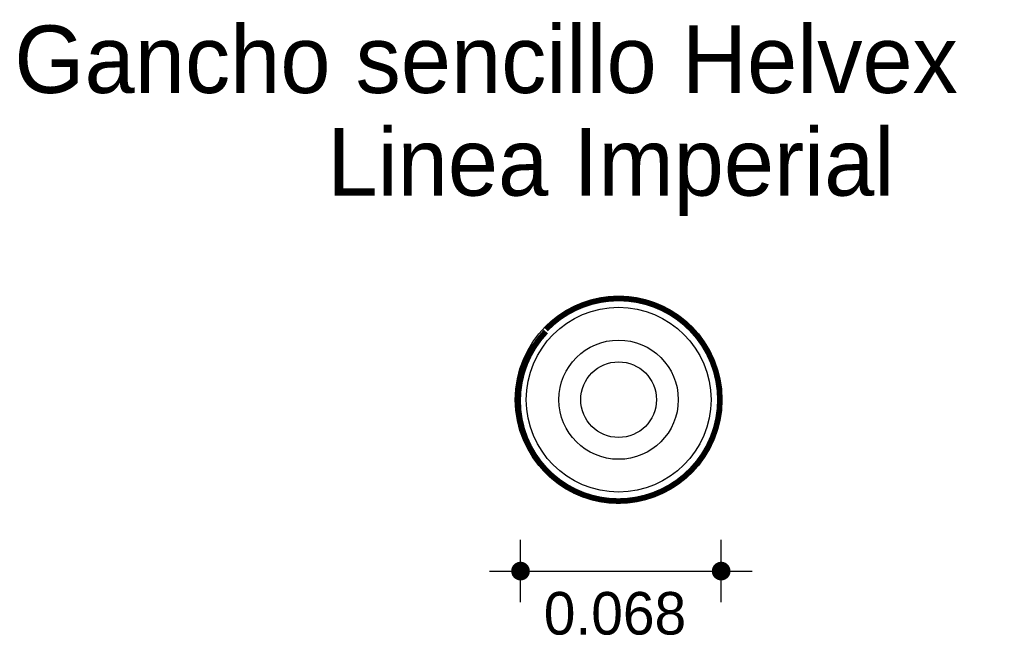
# Model space of a CAD drawing. Extents: x 8.025 to 8.185, y 4.616 to 4.715.
import ezdxf

# ---------------------------------------------------------------- set-up
doc = ezdxf.new("R2010")
doc.units = 0
doc.header["$MEASUREMENT"] = 0
for name, color, linetype in [('BORDE', 2, 'CONTINUOUS'), ('COTAS', 6, 'CONTINUOUS'), ('DIBUJO', 5, 'CONTINUOUS'), ('TEXTO', 4, 'CONTINUOUS')]:
    doc.layers.add(name, color=color, linetype=linetype)

msp = doc.modelspace()

# ---------------------------------------------------------------- linework, layer by layer
at = {"layer": 'BORDE', "const_width": 0.0009205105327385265}
msp.add_lwpolyline([(8.110641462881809, 4.665105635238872, -0.2031271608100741), (8.12242362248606, 4.670098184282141, -0.2031271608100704), (8.134205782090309, 4.665105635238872, -0.1947043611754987), (8.138822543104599, 4.653699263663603, -0.1947043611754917), (8.134205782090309, 4.642292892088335, -0.2031271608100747), (8.122357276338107, 4.637272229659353, -0.2052426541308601), (8.110641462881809, 4.642292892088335, -0.1925973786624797), (8.106152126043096, 4.653515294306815, -0.1925973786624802), (8.110641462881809, 4.664737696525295)], format="xyb", dxfattribs=at)
at = {"layer": 'COTAS'}
for p, q in [((8.10653835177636, 4.62089805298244), (8.10653835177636, 4.630971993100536)), ((8.139029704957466, 4.620898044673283), (8.139029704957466, 4.630971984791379)), ((8.101501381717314, 4.625935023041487), (8.14406667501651, 4.62593501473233))]:
    msp.add_line(p, q, dxfattribs=at)
at = {"layer": 'COTAS', "const_width": 0.001511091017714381}
for points in [[(8.105782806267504, 4.625935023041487, 1), (8.107293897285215, 4.625935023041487, 1)], [(8.138274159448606, 4.62593501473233, 1), (8.139785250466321, 4.62593501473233, 1)]]:
    msp.add_lwpolyline(points, format="xyb", close=True, dxfattribs=at)
at = {"layer": 'DIBUJO'}
for radius in [0.01672829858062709, 0.01496091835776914, 0.009658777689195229, 0.006124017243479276]:
    msp.add_circle((8.12242362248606, 4.653699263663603), radius, dxfattribs=at)

# ---------------------------------------------------------------- texts
at = {"layer": 'COTAS'}
msp.add_text('0.068', height=0.006890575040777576, dxfattribs=at).set_placement((8.110305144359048, 4.615655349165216))
at = {"layer": 'TEXTO'}
for s, p in [('Gancho sencillo Helvex', (8.024572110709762, 4.703375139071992)), ('Linea Imperial', (8.075260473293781, 4.686745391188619))]:
    msp.add_text(s, height=0.01093275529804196, dxfattribs=at).set_placement(p)

doc.saveas('drawing.dxf')
